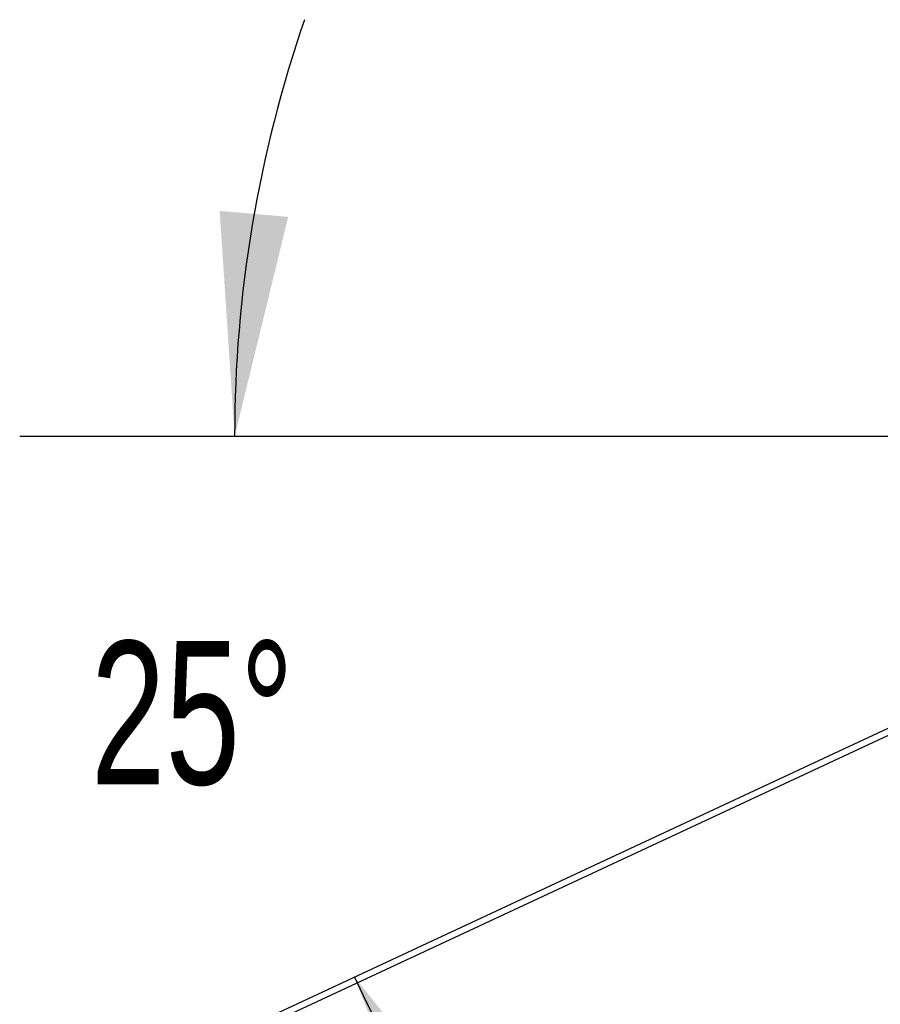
# Model space of a CAD drawing. Header units: inches. Extents: x 0.2 to 10.8, y 0.2 to 8.2.
# Tile 148 of 156: x 5.759 to 6.26, y 5.16 to 5.733. Entities that reach past the tile are written whole.
import ezdxf

# ---------------------------------------------------------------- set-up
doc = ezdxf.new("R2010")
doc.units = ezdxf.units.IN
doc.header["$MEASUREMENT"] = 0
doc.layers.add('DIMENSIONS', color=140, linetype='Continuous')
doc.styles.add('SLDTEXTSTYLE0', font='TXT', dxfattribs={"width": 0.7})
doc.dimstyles.new('SLDDIMSTYLE4', dxfattribs={"dimtxt": 0.084961, "dimasz": 0.13, "dimexe": 0, "dimexo": 0.0625, "dimgap": 0.02124, "dimtad": 0, "dimtih": 1, "dimtoh": 1, "dimdec": 4, "dimlfac": 20, "dimzin": 12, "dimdsep": 46, "dimtxsty": 'SLDTEXTSTYLE0', "dimsah": 1, "dimcen": 0.09, "dimadec": 0, "dimazin": 3, "dimtfac": 1, "dimtdec": 0, "dimtofl": 0, "dimtmove": 0, "dimatfit": 3, "dimfxl": 0, "dimfrac": 2, "dimtolj": 1, "dimtzin": 12, "dimarcsym": 0})

# ---------------------------------------------------------------- blocks, each defined once
blk = doc.blocks.new('_D_13')
at = {"layer": 'DIMENSIONS'}
blk.add_line((6.47204, 5.49002), (5.75929, 5.49002), dxfattribs=at)
for start, end in [(160.98105, 180), (205, 224.01895)]:
    blk.add_arc((6.62844, 5.49002), 0.74416, start, end, dxfattribs=at)
for points in [[(5.88429, 5.49002), (5.91544, 5.61781), (5.87559, 5.62127)], [(5.95401, 5.17553), (6.00159, 5.05291), (6.03625, 5.07288)]]:
    blk.add_solid(points, dxfattribs=at)
at = {"layer": 'DIMENSIONS', "insert": (5.80069, 5.37097), "char_height": 0.083333, "attachment_point": 1, "style": 'SLDTEXTSTYLE0'}
blk.add_mtext('25°', dxfattribs=at)

msp = doc.modelspace()

# ---------------------------------------------------------------- linework, layer by layer
at = {"color": 7, "linetype": 'Continuous', "lineweight": 25}
for p, q in [((6.6284428, 5.4900249), (5.8503572, 5.1271976)), ((5.8504098, 5.12325), (6.6299643, 5.4867622))]:
    msp.add_line(p, q, dxfattribs=at)

# ---------------------------------------------------------------- dimensions: what is measured, and where the dimension line sits
at = {"layer": 'DIMENSIONS'}
dim = msp.add_angular_dim_2l(base=(5.8945138, 5.6129673), line1=((6.5220371, 5.4900249), (6.6284428, 5.4900249)), line2=((5.8463519, 5.1253299), (6.6284428, 5.4900249)), dimstyle='SLDDIMSTYLE4', dxfattribs=at)
dim.commit()
dim.dimension.update_dxf_attribs({"geometry": '_D_13', "text_midpoint": (5.9014637, 5.3310659), "dimtype": 162})

doc.saveas('drawing.dxf')
